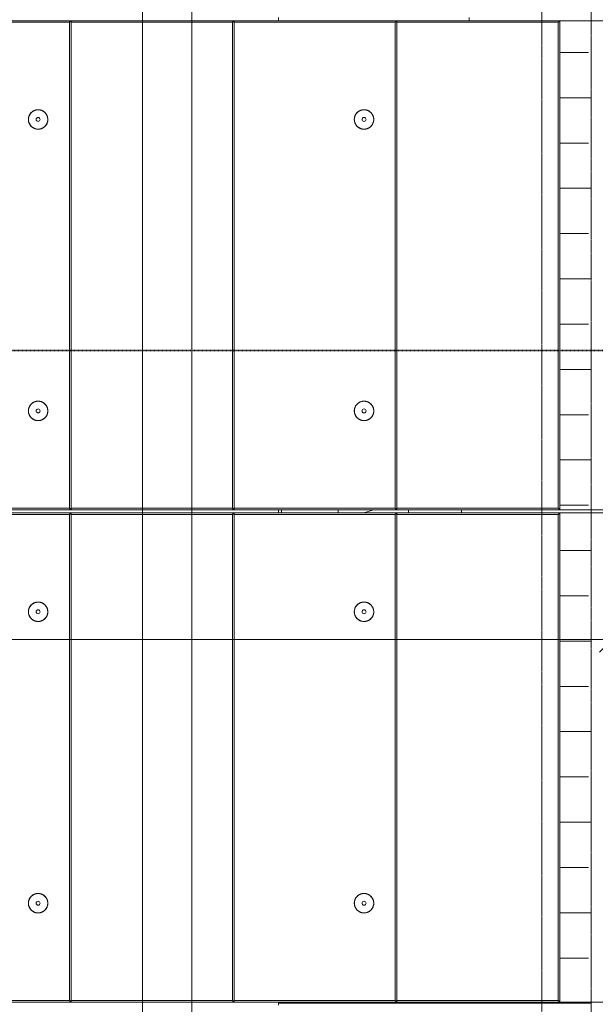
# Model space of a CAD drawing. Header units: millimetres. Extents: x -80560 to 110805, y -11020 to 52719.
# Tile 124 of 152: x 95123 to 98620, y 13331 to 19311. Entities that reach past the tile are written whole.
import ezdxf

# ---------------------------------------------------------------- set-up
doc = ezdxf.new("R2010")
doc.units = ezdxf.units.MM
for name, pattern in [('DASHDOT2', [8, 4, -2, 0, -2]), ('DASHED2-1', [3, 2, -1]), ('HIDDEN2', [4.5, 3, -1.5])]:
    doc.linetypes.add(name, pattern=pattern)
for name, color, linetype, lineweight in [('A-ANNO-DIMS', 211, 'Continuous', 9), ('A-ANNO-DIMS-100', 211, 'Continuous', 9), ('A-FLOR-OVHD', 1, 'DASHED2-1', 18), ('A-GENM', 13, 'Continuous', 18), ('A-GENM-HDLN', 13, 'DASHED2-1', 18), ('G-ANNO-SYMB', 111, 'Continuous', 9), ('S-STRS-MBND', 31, 'HIDDEN2', 18)]:
    doc.layers.add(name, color=color, linetype=linetype, lineweight=lineweight)
doc.styles.add('Arial_6', font='arial.ttf', dxfattribs={"width": 0.7, "height": 180})
doc.dimstyles.new('n3o_1_8', dxfattribs={"dimscale": 304.8, "dimtxt": 183.646692, "dimasz": 0.492126, "dimexe": 0.246063, "dimexo": 0.0625, "dimgap": 0.032808, "dimtad": 1, "dimdec": 0, "dimdsep": 46, "dimtxsty": 'Arial_6', "dimblk1": 'OBLIQUE', "dimblk2": 'OBLIQUE', "dimsah": 1, "dimcen": 0.09, "dimdle": 0.246063, "dimazin": 0, "dimtfac": 1, "dimtdec": 4, "dimtix": 1, "dimtmove": 0, "dimatfit": 3, "dimfxl": 0.246063, "dimfxlon": 1, "dimtvp": 1, "dimtolj": 1, "dimtzin": 0, "dimarcsym": 2})
doc.dimstyles.new('n3o_1_8_1', dxfattribs={"dimscale": 304.8, "dimtxt": 183.646692, "dimasz": 0.492126, "dimexe": 0.246063, "dimexo": 0.0625, "dimgap": 0.032808, "dimtad": 1, "dimdec": 0, "dimdsep": 46, "dimtxsty": 'Arial_6', "dimblk1": 'OBLIQUE', "dimblk2": 'OBLIQUE', "dimsah": 1, "dimcen": 0.09, "dimdle": 0.246063, "dimazin": 0, "dimtfac": 1, "dimtdec": 4, "dimtix": 1, "dimtmove": 2, "dimatfit": 3, "dimfxl": 0.246063, "dimfxlon": 1, "dimtvp": 1, "dimtolj": 1, "dimtzin": 0, "dimarcsym": 2})

# ---------------------------------------------------------------- blocks, each defined once
blk = doc.blocks.new('95251-Leonardo College Leiden_rvt-1-DO_00 begane grond')
at = {"layer": 'A-GENM', "color": 130, "lineweight": 9}
for p, q in [((69300, 19305), (70530, 19305)), ((70530, 19295), (69310, 19295)), ((70530, 19305), (71520, 19305)), ((70535, 19300), (70530, 19305)), ((70535, 19300), (70530, 19295)), ((70530, 16345), (70530, 19295)), ((70540, 19295), (70535, 19300)), ((70540, 19295), (70540, 16345)), ((71520, 19295), (70540, 19295)), ((71520, 19305), (72510, 19305)), ((71525, 19300), (71520, 19305)), ((71525, 19300), (71520, 19295)), ((71520, 16345), (71520, 19295)), ((71530, 19295), (71525, 19300)), ((71530, 19295), (71530, 16345)), ((72510, 19295), (71530, 19295)), ((72510, 19305), (73500, 19305)), ((72515, 19300), (72510, 19305)), ((72515, 19300), (72510, 19295)), ((72510, 16345), (72510, 19295)), ((72520, 19295), (72515, 19300)), ((72520, 19295), (72520, 16345)), ((73500, 19295), (72520, 19295)), ((73505, 19300), (73500, 19305)), ((73505, 19300), (73500, 19295)), ((73500, 16345), (73500, 19295)), ((73510, 19295), (73505, 19300)), ((73510, 19295), (73510, 16345)), ((70530, 16335), (69300, 16335)), ((69310, 16345), (70530, 16345)), ((70530, 16345), (70535, 16340)), ((70530, 16335), (70535, 16340)), ((71520, 16335), (70530, 16335)), ((70535, 16340), (70540, 16345)), ((70540, 16345), (71520, 16345)), ((71520, 16345), (71525, 16340)), ((71520, 16335), (71525, 16340)), ((72510, 16335), (71520, 16335)), ((71525, 16340), (71530, 16345)), ((71530, 16345), (72510, 16345)), ((72510, 16345), (72515, 16340)), ((72510, 16335), (72515, 16340)), ((73500, 16335), (72510, 16335)), ((72515, 16340), (72520, 16345)), ((72520, 16345), (73500, 16345)), ((73500, 16345), (73505, 16340)), ((73500, 16335), (73505, 16340)), ((73505, 16340), (73510, 16345)), ((69300, 16315), (70530, 16315)), ((70530, 16305), (69310, 16305)), ((70530, 16315), (71520, 16315)), ((70535, 16310), (70530, 16315)), ((70535, 16310), (70530, 16305)), ((70530, 13355), (70530, 16305)), ((70540, 16305), (70535, 16310)), ((70540, 16305), (70540, 13355)), ((71520, 16305), (70540, 16305)), ((71520, 16315), (72510, 16315)), ((71525, 16310), (71520, 16315)), ((71525, 16310), (71520, 16305)), ((71520, 13355), (71520, 16305)), ((71530, 16305), (71525, 16310)), ((71530, 16305), (71530, 13355)), ((72510, 16305), (71530, 16305)), ((72510, 16315), (73500, 16315)), ((72515, 16310), (72510, 16315)), ((72515, 16310), (72510, 16305)), ((72510, 13355), (72510, 16305)), ((72520, 16305), (72515, 16310)), ((72520, 16305), (72520, 13355)), ((73500, 16305), (72520, 16305)), ((73505, 16310), (73500, 16315)), ((73505, 16310), (73500, 16305)), ((73500, 13355), (73500, 16305)), ((73510, 16305), (73505, 16310)), ((73510, 16305), (73510, 13355)), ((70530, 13345), (69300, 13345)), ((69310, 13355), (70530, 13355)), ((70530, 13355), (70535, 13350)), ((70530, 13345), (70535, 13350)), ((71520, 13345), (70530, 13345)), ((70535, 13350), (70540, 13355)), ((70540, 13355), (71520, 13355)), ((71520, 13355), (71525, 13350)), ((71520, 13345), (71525, 13350)), ((72510, 13345), (71520, 13345)), ((71525, 13350), (71530, 13355)), ((71530, 13355), (72510, 13355)), ((72510, 13355), (72515, 13350)), ((72510, 13345), (72515, 13350)), ((73500, 13345), (72510, 13345)), ((72515, 13350), (72520, 13355)), ((72520, 13355), (73500, 13355)), ((73500, 13355), (73505, 13350)), ((73500, 13345), (73505, 13350)), ((73505, 13350), (73510, 13355))]:
    blk.add_line(p, q, dxfattribs=at)
at = {"layer": 'A-GENM', "color": 130, "lineweight": 9, "flags": 128}
for points in [[(70340, 18764), (70337.6, 18764), (70335.3, 18763.8), (70332.9, 18763.6), (70330.6, 18763.2), (70328.3, 18762.8), (70326, 18762.3), (70323.7, 18761.7), (70321.4, 18761), (70319.2, 18760.2), (70317, 18759.3), (70314.9, 18758.4), (70312.8, 18757.3), (70310.7, 18756.2), (70308.7, 18755), (70306.7, 18753.7), (70304.8, 18752.3), (70302.9, 18750.9), (70301.1, 18749.4), (70299.4, 18747.8), (70297.7, 18746.1), (70296.1, 18744.4), (70294.5, 18742.6), (70293.1, 18740.7), (70291.7, 18738.8), (70290.4, 18736.9), (70289.1, 18734.9), (70288, 18732.8), (70286.9, 18730.7), (70285.9, 18728.6), (70285, 18726.4), (70284.2, 18724.2), (70283.5, 18721.9), (70282.8, 18719.6), (70282.3, 18717.3), (70281.9, 18715), (70281.5, 18712.7), (70281.2, 18710.3), (70281.1, 18708), (70281, 18705.6), (70281, 18703.3), (70281.1, 18700.9), (70281.4, 18698.6), (70281.7, 18696.2), (70282.1, 18693.9), (70282.5, 18691.6), (70283.1, 18689.3), (70283.8, 18687), (70284.6, 18684.8), (70285.4, 18682.6), (70286.4, 18680.4), (70287.4, 18678.3), (70288.5, 18676.2), (70289.7, 18674.2), (70290.9, 18672.2), (70292.3, 18670.3), (70293.7, 18668.4), (70295.2, 18666.6), (70296.8, 18664.8), (70298.4, 18663.1), (70300.1, 18661.5), (70301.9, 18659.9), (70303.8, 18658.4), (70305.6, 18657), (70307.6, 18655.7), (70309.6, 18654.4), (70311.6, 18653.3), (70313.7, 18652.2), (70315.9, 18651.2), (70318, 18650.2), (70320.2, 18649.4), (70322.5, 18648.7), (70324.7, 18648), (70327, 18647.4), (70329.3, 18647), (70331.7, 18646.6), (70334, 18646.3), (70336.4, 18646.1), (70338.7, 18646), (70340, 18646)], [(70340, 18646), (70342.4, 18646), (70344.7, 18646.2), (70347.1, 18646.4), (70349.4, 18646.8), (70351.7, 18647.2), (70354, 18647.7), (70356.3, 18648.3), (70358.6, 18649), (70360.8, 18649.8), (70363, 18650.7), (70365.1, 18651.6), (70367.2, 18652.7), (70369.3, 18653.8), (70371.3, 18655), (70373.3, 18656.3), (70375.2, 18657.7), (70377.1, 18659.1), (70378.9, 18660.6), (70380.6, 18662.2), (70382.3, 18663.9), (70383.9, 18665.6), (70385.5, 18667.4), (70386.9, 18669.3), (70388.3, 18671.2), (70389.6, 18673.1), (70390.9, 18675.1), (70392, 18677.2), (70393.1, 18679.3), (70394.1, 18681.4), (70395, 18683.6), (70395.8, 18685.8), (70396.5, 18688.1), (70397.2, 18690.4), (70397.7, 18692.7), (70398.1, 18695), (70398.5, 18697.3), (70398.8, 18699.7), (70398.9, 18702), (70399, 18704.4), (70399, 18706.7), (70398.9, 18709.1), (70398.6, 18711.4), (70398.3, 18713.8), (70397.9, 18716.1), (70397.5, 18718.4), (70396.9, 18720.7), (70396.2, 18723), (70395.4, 18725.2), (70394.6, 18727.4), (70393.6, 18729.6), (70392.6, 18731.7), (70391.5, 18733.8), (70390.3, 18735.8), (70389.1, 18737.8), (70387.7, 18739.7), (70386.3, 18741.6), (70384.8, 18743.4), (70383.2, 18745.2), (70381.6, 18746.9), (70379.9, 18748.5), (70378.1, 18750.1), (70376.2, 18751.6), (70374.4, 18753), (70372.4, 18754.3), (70370.4, 18755.6), (70368.4, 18756.7), (70366.3, 18757.8), (70364.1, 18758.8), (70362, 18759.8), (70359.8, 18760.6), (70357.5, 18761.3), (70355.3, 18762), (70353, 18762.6), (70350.7, 18763), (70348.3, 18763.4), (70346, 18763.7), (70343.6, 18763.9), (70341.3, 18764), (70340, 18764)], [(72320, 18764), (72317.6, 18764), (72315.3, 18763.8), (72312.9, 18763.6), (72310.6, 18763.2), (72308.3, 18762.8), (72306, 18762.3), (72303.7, 18761.7), (72301.4, 18761), (72299.2, 18760.2), (72297, 18759.3), (72294.9, 18758.4), (72292.8, 18757.3), (72290.7, 18756.2), (72288.7, 18755), (72286.7, 18753.7), (72284.8, 18752.3), (72282.9, 18750.9), (72281.1, 18749.4), (72279.4, 18747.8), (72277.7, 18746.1), (72276.1, 18744.4), (72274.5, 18742.6), (72273.1, 18740.7), (72271.7, 18738.8), (72270.4, 18736.9), (72269.1, 18734.9), (72268, 18732.8), (72266.9, 18730.7), (72265.9, 18728.6), (72265, 18726.4), (72264.2, 18724.2), (72263.5, 18721.9), (72262.8, 18719.6), (72262.3, 18717.3), (72261.9, 18715), (72261.5, 18712.7), (72261.2, 18710.3), (72261.1, 18708), (72261, 18705.6), (72261, 18703.3), (72261.1, 18700.9), (72261.4, 18698.6), (72261.7, 18696.2), (72262.1, 18693.9), (72262.5, 18691.6), (72263.1, 18689.3), (72263.8, 18687), (72264.6, 18684.8), (72265.4, 18682.6), (72266.4, 18680.4), (72267.4, 18678.3), (72268.5, 18676.2), (72269.7, 18674.2), (72270.9, 18672.2), (72272.3, 18670.3), (72273.7, 18668.4), (72275.2, 18666.6), (72276.8, 18664.8), (72278.4, 18663.1), (72280.1, 18661.5), (72281.9, 18659.9), (72283.8, 18658.4), (72285.6, 18657), (72287.6, 18655.7), (72289.6, 18654.4), (72291.6, 18653.3), (72293.7, 18652.2), (72295.9, 18651.2), (72298, 18650.2), (72300.2, 18649.4), (72302.5, 18648.7), (72304.7, 18648), (72307, 18647.4), (72309.3, 18647), (72311.7, 18646.6), (72314, 18646.3), (72316.4, 18646.1), (72318.7, 18646), (72320, 18646)], [(72320, 18646), (72322.4, 18646), (72324.7, 18646.2), (72327.1, 18646.4), (72329.4, 18646.8), (72331.7, 18647.2), (72334, 18647.7), (72336.3, 18648.3), (72338.6, 18649), (72340.8, 18649.8), (72343, 18650.7), (72345.1, 18651.6), (72347.2, 18652.7), (72349.3, 18653.8), (72351.3, 18655), (72353.3, 18656.3), (72355.2, 18657.7), (72357.1, 18659.1), (72358.9, 18660.6), (72360.6, 18662.2), (72362.3, 18663.9), (72363.9, 18665.6), (72365.5, 18667.4), (72366.9, 18669.3), (72368.3, 18671.2), (72369.6, 18673.1), (72370.9, 18675.1), (72372, 18677.2), (72373.1, 18679.3), (72374.1, 18681.4), (72375, 18683.6), (72375.8, 18685.8), (72376.5, 18688.1), (72377.2, 18690.4), (72377.7, 18692.7), (72378.1, 18695), (72378.5, 18697.3), (72378.8, 18699.7), (72378.9, 18702), (72379, 18704.4), (72379, 18706.7), (72378.9, 18709.1), (72378.6, 18711.4), (72378.3, 18713.8), (72377.9, 18716.1), (72377.5, 18718.4), (72376.9, 18720.7), (72376.2, 18723), (72375.4, 18725.2), (72374.6, 18727.4), (72373.6, 18729.6), (72372.6, 18731.7), (72371.5, 18733.8), (72370.3, 18735.8), (72369.1, 18737.8), (72367.7, 18739.7), (72366.3, 18741.6), (72364.8, 18743.4), (72363.2, 18745.2), (72361.6, 18746.9), (72359.9, 18748.5), (72358.1, 18750.1), (72356.2, 18751.6), (72354.4, 18753), (72352.4, 18754.3), (72350.4, 18755.6), (72348.4, 18756.7), (72346.3, 18757.8), (72344.1, 18758.8), (72342, 18759.8), (72339.8, 18760.6), (72337.5, 18761.3), (72335.3, 18762), (72333, 18762.6), (72330.7, 18763), (72328.3, 18763.4), (72326, 18763.7), (72323.6, 18763.9), (72321.3, 18764), (72320, 18764)], [(70340, 16994), (70337.6, 16994), (70335.3, 16993.8), (70332.9, 16993.6), (70330.6, 16993.2), (70328.3, 16992.8), (70326, 16992.3), (70323.7, 16991.7), (70321.4, 16991), (70319.2, 16990.2), (70317, 16989.3), (70314.9, 16988.4), (70312.8, 16987.3), (70310.7, 16986.2), (70308.7, 16985), (70306.7, 16983.7), (70304.8, 16982.3), (70302.9, 16980.9), (70301.1, 16979.4), (70299.4, 16977.8), (70297.7, 16976.1), (70296.1, 16974.4), (70294.5, 16972.6), (70293.1, 16970.7), (70291.7, 16968.8), (70290.4, 16966.9), (70289.1, 16964.9), (70288, 16962.8), (70286.9, 16960.7), (70285.9, 16958.6), (70285, 16956.4), (70284.2, 16954.2), (70283.5, 16951.9), (70282.8, 16949.6), (70282.3, 16947.3), (70281.9, 16945), (70281.5, 16942.7), (70281.2, 16940.3), (70281.1, 16938), (70281, 16935.6), (70281, 16933.3), (70281.1, 16930.9), (70281.4, 16928.6), (70281.7, 16926.2), (70282.1, 16923.9), (70282.5, 16921.6), (70283.1, 16919.3), (70283.8, 16917), (70284.6, 16914.8), (70285.4, 16912.6), (70286.4, 16910.4), (70287.4, 16908.3), (70288.5, 16906.2), (70289.7, 16904.2), (70290.9, 16902.2), (70292.3, 16900.3), (70293.7, 16898.4), (70295.2, 16896.6), (70296.8, 16894.8), (70298.4, 16893.1), (70300.1, 16891.5), (70301.9, 16889.9), (70303.8, 16888.4), (70305.6, 16887), (70307.6, 16885.7), (70309.6, 16884.4), (70311.6, 16883.3), (70313.7, 16882.2), (70315.9, 16881.2), (70318, 16880.2), (70320.2, 16879.4), (70322.5, 16878.7), (70324.7, 16878), (70327, 16877.4), (70329.3, 16877), (70331.7, 16876.6), (70334, 16876.3), (70336.4, 16876.1), (70338.7, 16876), (70340, 16876)], [(70340, 16876), (70342.4, 16876), (70344.7, 16876.2), (70347.1, 16876.4), (70349.4, 16876.8), (70351.7, 16877.2), (70354, 16877.7), (70356.3, 16878.3), (70358.6, 16879), (70360.8, 16879.8), (70363, 16880.7), (70365.1, 16881.6), (70367.2, 16882.7), (70369.3, 16883.8), (70371.3, 16885), (70373.3, 16886.3), (70375.2, 16887.7), (70377.1, 16889.1), (70378.9, 16890.6), (70380.6, 16892.2), (70382.3, 16893.9), (70383.9, 16895.6), (70385.5, 16897.4), (70386.9, 16899.3), (70388.3, 16901.2), (70389.6, 16903.1), (70390.9, 16905.1), (70392, 16907.2), (70393.1, 16909.3), (70394.1, 16911.4), (70395, 16913.6), (70395.8, 16915.8), (70396.5, 16918.1), (70397.2, 16920.4), (70397.7, 16922.7), (70398.1, 16925), (70398.5, 16927.3), (70398.8, 16929.7), (70398.9, 16932), (70399, 16934.4), (70399, 16936.7), (70398.9, 16939.1), (70398.6, 16941.4), (70398.3, 16943.8), (70397.9, 16946.1), (70397.5, 16948.4), (70396.9, 16950.7), (70396.2, 16953), (70395.4, 16955.2), (70394.6, 16957.4), (70393.6, 16959.6), (70392.6, 16961.7), (70391.5, 16963.8), (70390.3, 16965.8), (70389.1, 16967.8), (70387.7, 16969.7), (70386.3, 16971.6), (70384.8, 16973.4), (70383.2, 16975.2), (70381.6, 16976.9), (70379.9, 16978.5), (70378.1, 16980.1), (70376.2, 16981.6), (70374.4, 16983), (70372.4, 16984.3), (70370.4, 16985.6), (70368.4, 16986.7), (70366.3, 16987.8), (70364.1, 16988.8), (70362, 16989.8), (70359.8, 16990.6), (70357.5, 16991.3), (70355.3, 16992), (70353, 16992.6), (70350.7, 16993), (70348.3, 16993.4), (70346, 16993.7), (70343.6, 16993.9), (70341.3, 16994), (70340, 16994)], [(72320, 16994), (72317.6, 16994), (72315.3, 16993.8), (72312.9, 16993.6), (72310.6, 16993.2), (72308.3, 16992.8), (72306, 16992.3), (72303.7, 16991.7), (72301.4, 16991), (72299.2, 16990.2), (72297, 16989.3), (72294.9, 16988.4), (72292.8, 16987.3), (72290.7, 16986.2), (72288.7, 16985), (72286.7, 16983.7), (72284.8, 16982.3), (72282.9, 16980.9), (72281.1, 16979.4), (72279.4, 16977.8), (72277.7, 16976.1), (72276.1, 16974.4), (72274.5, 16972.6), (72273.1, 16970.7), (72271.7, 16968.8), (72270.4, 16966.9), (72269.1, 16964.9), (72268, 16962.8), (72266.9, 16960.7), (72265.9, 16958.6), (72265, 16956.4), (72264.2, 16954.2), (72263.5, 16951.9), (72262.8, 16949.6), (72262.3, 16947.3), (72261.9, 16945), (72261.5, 16942.7), (72261.2, 16940.3), (72261.1, 16938), (72261, 16935.6), (72261, 16933.3), (72261.1, 16930.9), (72261.4, 16928.6), (72261.7, 16926.2), (72262.1, 16923.9), (72262.5, 16921.6), (72263.1, 16919.3), (72263.8, 16917), (72264.6, 16914.8), (72265.4, 16912.6), (72266.4, 16910.4), (72267.4, 16908.3), (72268.5, 16906.2), (72269.7, 16904.2), (72270.9, 16902.2), (72272.3, 16900.3), (72273.7, 16898.4), (72275.2, 16896.6), (72276.8, 16894.8), (72278.4, 16893.1), (72280.1, 16891.5), (72281.9, 16889.9), (72283.8, 16888.4), (72285.6, 16887), (72287.6, 16885.7), (72289.6, 16884.4), (72291.6, 16883.3), (72293.7, 16882.2), (72295.9, 16881.2), (72298, 16880.2), (72300.2, 16879.4), (72302.5, 16878.7), (72304.7, 16878), (72307, 16877.4), (72309.3, 16877), (72311.7, 16876.6), (72314, 16876.3), (72316.4, 16876.1), (72318.7, 16876), (72320, 16876)], [(72320, 16876), (72322.4, 16876), (72324.7, 16876.2), (72327.1, 16876.4), (72329.4, 16876.8), (72331.7, 16877.2), (72334, 16877.7), (72336.3, 16878.3), (72338.6, 16879), (72340.8, 16879.8), (72343, 16880.7), (72345.1, 16881.6), (72347.2, 16882.7), (72349.3, 16883.8), (72351.3, 16885), (72353.3, 16886.3), (72355.2, 16887.7), (72357.1, 16889.1), (72358.9, 16890.6), (72360.6, 16892.2), (72362.3, 16893.9), (72363.9, 16895.6), (72365.5, 16897.4), (72366.9, 16899.3), (72368.3, 16901.2), (72369.6, 16903.1), (72370.9, 16905.1), (72372, 16907.2), (72373.1, 16909.3), (72374.1, 16911.4), (72375, 16913.6), (72375.8, 16915.8), (72376.5, 16918.1), (72377.2, 16920.4), (72377.7, 16922.7), (72378.1, 16925), (72378.5, 16927.3), (72378.8, 16929.7), (72378.9, 16932), (72379, 16934.4), (72379, 16936.7), (72378.9, 16939.1), (72378.6, 16941.4), (72378.3, 16943.8), (72377.9, 16946.1), (72377.5, 16948.4), (72376.9, 16950.7), (72376.2, 16953), (72375.4, 16955.2), (72374.6, 16957.4), (72373.6, 16959.6), (72372.6, 16961.7), (72371.5, 16963.8), (72370.3, 16965.8), (72369.1, 16967.8), (72367.7, 16969.7), (72366.3, 16971.6), (72364.8, 16973.4), (72363.2, 16975.2), (72361.6, 16976.9), (72359.9, 16978.5), (72358.1, 16980.1), (72356.2, 16981.6), (72354.4, 16983), (72352.4, 16984.3), (72350.4, 16985.6), (72348.4, 16986.7), (72346.3, 16987.8), (72344.1, 16988.8), (72342, 16989.8), (72339.8, 16990.6), (72337.5, 16991.3), (72335.3, 16992), (72333, 16992.6), (72330.7, 16993), (72328.3, 16993.4), (72326, 16993.7), (72323.6, 16993.9), (72321.3, 16994), (72320, 16994)], [(70340, 15774), (70337.6, 15774), (70335.3, 15773.8), (70332.9, 15773.6), (70330.6, 15773.2), (70328.3, 15772.8), (70326, 15772.3), (70323.7, 15771.7), (70321.4, 15771), (70319.2, 15770.2), (70317, 15769.3), (70314.9, 15768.4), (70312.8, 15767.3), (70310.7, 15766.2), (70308.7, 15765), (70306.7, 15763.7), (70304.8, 15762.3), (70302.9, 15760.9), (70301.1, 15759.4), (70299.4, 15757.8), (70297.7, 15756.1), (70296.1, 15754.4), (70294.5, 15752.6), (70293.1, 15750.7), (70291.7, 15748.8), (70290.4, 15746.9), (70289.1, 15744.9), (70288, 15742.8), (70286.9, 15740.7), (70285.9, 15738.6), (70285, 15736.4), (70284.2, 15734.2), (70283.5, 15731.9), (70282.8, 15729.6), (70282.3, 15727.3), (70281.9, 15725), (70281.5, 15722.7), (70281.2, 15720.3), (70281.1, 15718), (70281, 15715.6), (70281, 15713.3), (70281.1, 15710.9), (70281.4, 15708.6), (70281.7, 15706.2), (70282.1, 15703.9), (70282.5, 15701.6), (70283.1, 15699.3), (70283.8, 15697), (70284.6, 15694.8), (70285.4, 15692.6), (70286.4, 15690.4), (70287.4, 15688.3), (70288.5, 15686.2), (70289.7, 15684.2), (70290.9, 15682.2), (70292.3, 15680.3), (70293.7, 15678.4), (70295.2, 15676.6), (70296.8, 15674.8), (70298.4, 15673.1), (70300.1, 15671.5), (70301.9, 15669.9), (70303.8, 15668.4), (70305.6, 15667), (70307.6, 15665.7), (70309.6, 15664.4), (70311.6, 15663.3), (70313.7, 15662.2), (70315.9, 15661.2), (70318, 15660.2), (70320.2, 15659.4), (70322.5, 15658.7), (70324.7, 15658), (70327, 15657.4), (70329.3, 15657), (70331.7, 15656.6), (70334, 15656.3), (70336.4, 15656.1), (70338.7, 15656), (70340, 15656)], [(70340, 15656), (70342.4, 15656), (70344.7, 15656.2), (70347.1, 15656.4), (70349.4, 15656.8), (70351.7, 15657.2), (70354, 15657.7), (70356.3, 15658.3), (70358.6, 15659), (70360.8, 15659.8), (70363, 15660.7), (70365.1, 15661.6), (70367.2, 15662.7), (70369.3, 15663.8), (70371.3, 15665), (70373.3, 15666.3), (70375.2, 15667.7), (70377.1, 15669.1), (70378.9, 15670.6), (70380.6, 15672.2), (70382.3, 15673.9), (70383.9, 15675.6), (70385.5, 15677.4), (70386.9, 15679.3), (70388.3, 15681.2), (70389.6, 15683.1), (70390.9, 15685.1), (70392, 15687.2), (70393.1, 15689.3), (70394.1, 15691.4), (70395, 15693.6), (70395.8, 15695.8), (70396.5, 15698.1), (70397.2, 15700.4), (70397.7, 15702.7), (70398.1, 15705), (70398.5, 15707.3), (70398.8, 15709.7), (70398.9, 15712), (70399, 15714.4), (70399, 15716.7), (70398.9, 15719.1), (70398.6, 15721.4), (70398.3, 15723.8), (70397.9, 15726.1), (70397.5, 15728.4), (70396.9, 15730.7), (70396.2, 15733), (70395.4, 15735.2), (70394.6, 15737.4), (70393.6, 15739.6), (70392.6, 15741.7), (70391.5, 15743.8), (70390.3, 15745.8), (70389.1, 15747.8), (70387.7, 15749.7), (70386.3, 15751.6), (70384.8, 15753.4), (70383.2, 15755.2), (70381.6, 15756.9), (70379.9, 15758.5), (70378.1, 15760.1), (70376.2, 15761.6), (70374.4, 15763), (70372.4, 15764.3), (70370.4, 15765.6), (70368.4, 15766.7), (70366.3, 15767.8), (70364.1, 15768.8), (70362, 15769.8), (70359.8, 15770.6), (70357.5, 15771.3), (70355.3, 15772), (70353, 15772.6), (70350.7, 15773), (70348.3, 15773.4), (70346, 15773.7), (70343.6, 15773.9), (70341.3, 15774), (70340, 15774)], [(72320, 15774), (72317.6, 15774), (72315.3, 15773.8), (72312.9, 15773.6), (72310.6, 15773.2), (72308.3, 15772.8), (72306, 15772.3), (72303.7, 15771.7), (72301.4, 15771), (72299.2, 15770.2), (72297, 15769.3), (72294.9, 15768.4), (72292.8, 15767.3), (72290.7, 15766.2), (72288.7, 15765), (72286.7, 15763.7), (72284.8, 15762.3), (72282.9, 15760.9), (72281.1, 15759.4), (72279.4, 15757.8), (72277.7, 15756.1), (72276.1, 15754.4), (72274.5, 15752.6), (72273.1, 15750.7), (72271.7, 15748.8), (72270.4, 15746.9), (72269.1, 15744.9), (72268, 15742.8), (72266.9, 15740.7), (72265.9, 15738.6), (72265, 15736.4), (72264.2, 15734.2), (72263.5, 15731.9), (72262.8, 15729.6), (72262.3, 15727.3), (72261.9, 15725), (72261.5, 15722.7), (72261.2, 15720.3), (72261.1, 15718), (72261, 15715.6), (72261, 15713.3), (72261.1, 15710.9), (72261.4, 15708.6), (72261.7, 15706.2), (72262.1, 15703.9), (72262.5, 15701.6), (72263.1, 15699.3), (72263.8, 15697), (72264.6, 15694.8), (72265.4, 15692.6), (72266.4, 15690.4), (72267.4, 15688.3), (72268.5, 15686.2), (72269.7, 15684.2), (72270.9, 15682.2), (72272.3, 15680.3), (72273.7, 15678.4), (72275.2, 15676.6), (72276.8, 15674.8), (72278.4, 15673.1), (72280.1, 15671.5), (72281.9, 15669.9), (72283.8, 15668.4), (72285.6, 15667), (72287.6, 15665.7), (72289.6, 15664.4), (72291.6, 15663.3), (72293.7, 15662.2), (72295.9, 15661.2), (72298, 15660.2), (72300.2, 15659.4), (72302.5, 15658.7), (72304.7, 15658), (72307, 15657.4), (72309.3, 15657), (72311.7, 15656.6), (72314, 15656.3), (72316.4, 15656.1), (72318.7, 15656), (72320, 15656)], [(72320, 15656), (72322.4, 15656), (72324.7, 15656.2), (72327.1, 15656.4), (72329.4, 15656.8), (72331.7, 15657.2), (72334, 15657.7), (72336.3, 15658.3), (72338.6, 15659), (72340.8, 15659.8), (72343, 15660.7), (72345.1, 15661.6), (72347.2, 15662.7), (72349.3, 15663.8), (72351.3, 15665), (72353.3, 15666.3), (72355.2, 15667.7), (72357.1, 15669.1), (72358.9, 15670.6), (72360.6, 15672.2), (72362.3, 15673.9), (72363.9, 15675.6), (72365.5, 15677.4), (72366.9, 15679.3), (72368.3, 15681.2), (72369.6, 15683.1), (72370.9, 15685.1), (72372, 15687.2), (72373.1, 15689.3), (72374.1, 15691.4), (72375, 15693.6), (72375.8, 15695.8), (72376.5, 15698.1), (72377.2, 15700.4), (72377.7, 15702.7), (72378.1, 15705), (72378.5, 15707.3), (72378.8, 15709.7), (72378.9, 15712), (72379, 15714.4), (72379, 15716.7), (72378.9, 15719.1), (72378.6, 15721.4), (72378.3, 15723.8), (72377.9, 15726.1), (72377.5, 15728.4), (72376.9, 15730.7), (72376.2, 15733), (72375.4, 15735.2), (72374.6, 15737.4), (72373.6, 15739.6), (72372.6, 15741.7), (72371.5, 15743.8), (72370.3, 15745.8), (72369.1, 15747.8), (72367.7, 15749.7), (72366.3, 15751.6), (72364.8, 15753.4), (72363.2, 15755.2), (72361.6, 15756.9), (72359.9, 15758.5), (72358.1, 15760.1), (72356.2, 15761.6), (72354.4, 15763), (72352.4, 15764.3), (72350.4, 15765.6), (72348.4, 15766.7), (72346.3, 15767.8), (72344.1, 15768.8), (72342, 15769.8), (72339.8, 15770.6), (72337.5, 15771.3), (72335.3, 15772), (72333, 15772.6), (72330.7, 15773), (72328.3, 15773.4), (72326, 15773.7), (72323.6, 15773.9), (72321.3, 15774), (72320, 15774)], [(70340, 14004), (70337.6, 14004), (70335.3, 14003.8), (70332.9, 14003.6), (70330.6, 14003.2), (70328.3, 14002.8), (70326, 14002.3), (70323.7, 14001.7), (70321.4, 14001), (70319.2, 14000.2), (70317, 13999.3), (70314.9, 13998.4), (70312.8, 13997.3), (70310.7, 13996.2), (70308.7, 13995), (70306.7, 13993.7), (70304.8, 13992.3), (70302.9, 13990.9), (70301.1, 13989.4), (70299.4, 13987.8), (70297.7, 13986.1), (70296.1, 13984.4), (70294.5, 13982.6), (70293.1, 13980.7), (70291.7, 13978.8), (70290.4, 13976.9), (70289.1, 13974.9), (70288, 13972.8), (70286.9, 13970.7), (70285.9, 13968.6), (70285, 13966.4), (70284.2, 13964.2), (70283.5, 13961.9), (70282.8, 13959.6), (70282.3, 13957.3), (70281.9, 13955), (70281.5, 13952.7), (70281.2, 13950.3), (70281.1, 13948), (70281, 13945.6), (70281, 13943.3), (70281.1, 13940.9), (70281.4, 13938.6), (70281.7, 13936.2), (70282.1, 13933.9), (70282.5, 13931.6), (70283.1, 13929.3), (70283.8, 13927), (70284.6, 13924.8), (70285.4, 13922.6), (70286.4, 13920.4), (70287.4, 13918.3), (70288.5, 13916.2), (70289.7, 13914.2), (70290.9, 13912.2), (70292.3, 13910.3), (70293.7, 13908.4), (70295.2, 13906.6), (70296.8, 13904.8), (70298.4, 13903.1), (70300.1, 13901.5), (70301.9, 13899.9), (70303.8, 13898.4), (70305.6, 13897), (70307.6, 13895.7), (70309.6, 13894.4), (70311.6, 13893.3), (70313.7, 13892.2), (70315.9, 13891.2), (70318, 13890.2), (70320.2, 13889.4), (70322.5, 13888.7), (70324.7, 13888), (70327, 13887.4), (70329.3, 13887), (70331.7, 13886.6), (70334, 13886.3), (70336.4, 13886.1), (70338.7, 13886), (70340, 13886)], [(70340, 13886), (70342.4, 13886), (70344.7, 13886.2), (70347.1, 13886.4), (70349.4, 13886.8), (70351.7, 13887.2), (70354, 13887.7), (70356.3, 13888.3), (70358.6, 13889), (70360.8, 13889.8), (70363, 13890.7), (70365.1, 13891.6), (70367.2, 13892.7), (70369.3, 13893.8), (70371.3, 13895), (70373.3, 13896.3), (70375.2, 13897.7), (70377.1, 13899.1), (70378.9, 13900.6), (70380.6, 13902.2), (70382.3, 13903.9), (70383.9, 13905.6), (70385.5, 13907.4), (70386.9, 13909.3), (70388.3, 13911.2), (70389.6, 13913.1), (70390.9, 13915.1), (70392, 13917.2), (70393.1, 13919.3), (70394.1, 13921.4), (70395, 13923.6), (70395.8, 13925.8), (70396.5, 13928.1), (70397.2, 13930.4), (70397.7, 13932.7), (70398.1, 13935), (70398.5, 13937.3), (70398.8, 13939.7), (70398.9, 13942), (70399, 13944.4), (70399, 13946.7), (70398.9, 13949.1), (70398.6, 13951.4), (70398.3, 13953.8), (70397.9, 13956.1), (70397.5, 13958.4), (70396.9, 13960.7), (70396.2, 13963), (70395.4, 13965.2), (70394.6, 13967.4), (70393.6, 13969.6), (70392.6, 13971.7), (70391.5, 13973.8), (70390.3, 13975.8), (70389.1, 13977.8), (70387.7, 13979.7), (70386.3, 13981.6), (70384.8, 13983.4), (70383.2, 13985.2), (70381.6, 13986.9), (70379.9, 13988.5), (70378.1, 13990.1), (70376.2, 13991.6), (70374.4, 13993), (70372.4, 13994.3), (70370.4, 13995.6), (70368.4, 13996.7), (70366.3, 13997.8), (70364.1, 13998.8), (70362, 13999.8), (70359.8, 14000.6), (70357.5, 14001.3), (70355.3, 14002), (70353, 14002.6), (70350.7, 14003), (70348.3, 14003.4), (70346, 14003.7), (70343.6, 14003.9), (70341.3, 14004), (70340, 14004)], [(72320, 14004), (72317.6, 14004), (72315.3, 14003.8), (72312.9, 14003.6), (72310.6, 14003.2), (72308.3, 14002.8), (72306, 14002.3), (72303.7, 14001.7), (72301.4, 14001), (72299.2, 14000.2), (72297, 13999.3), (72294.9, 13998.4), (72292.8, 13997.3), (72290.7, 13996.2), (72288.7, 13995), (72286.7, 13993.7), (72284.8, 13992.3), (72282.9, 13990.9), (72281.1, 13989.4), (72279.4, 13987.8), (72277.7, 13986.1), (72276.1, 13984.4), (72274.5, 13982.6), (72273.1, 13980.7), (72271.7, 13978.8), (72270.4, 13976.9), (72269.1, 13974.9), (72268, 13972.8), (72266.9, 13970.7), (72265.9, 13968.6), (72265, 13966.4), (72264.2, 13964.2), (72263.5, 13961.9), (72262.8, 13959.6), (72262.3, 13957.3), (72261.9, 13955), (72261.5, 13952.7), (72261.2, 13950.3), (72261.1, 13948), (72261, 13945.6), (72261, 13943.3), (72261.1, 13940.9), (72261.4, 13938.6), (72261.7, 13936.2), (72262.1, 13933.9), (72262.5, 13931.6), (72263.1, 13929.3), (72263.8, 13927), (72264.6, 13924.8), (72265.4, 13922.6), (72266.4, 13920.4), (72267.4, 13918.3), (72268.5, 13916.2), (72269.7, 13914.2), (72270.9, 13912.2), (72272.3, 13910.3), (72273.7, 13908.4), (72275.2, 13906.6), (72276.8, 13904.8), (72278.4, 13903.1), (72280.1, 13901.5), (72281.9, 13899.9), (72283.8, 13898.4), (72285.6, 13897), (72287.6, 13895.7), (72289.6, 13894.4), (72291.6, 13893.3), (72293.7, 13892.2), (72295.9, 13891.2), (72298, 13890.2), (72300.2, 13889.4), (72302.5, 13888.7), (72304.7, 13888), (72307, 13887.4), (72309.3, 13887), (72311.7, 13886.6), (72314, 13886.3), (72316.4, 13886.1), (72318.7, 13886), (72320, 13886)], [(72320, 13886), (72322.4, 13886), (72324.7, 13886.2), (72327.1, 13886.4), (72329.4, 13886.8), (72331.7, 13887.2), (72334, 13887.7), (72336.3, 13888.3), (72338.6, 13889), (72340.8, 13889.8), (72343, 13890.7), (72345.1, 13891.6), (72347.2, 13892.7), (72349.3, 13893.8), (72351.3, 13895), (72353.3, 13896.3), (72355.2, 13897.7), (72357.1, 13899.1), (72358.9, 13900.6), (72360.6, 13902.2), (72362.3, 13903.9), (72363.9, 13905.6), (72365.5, 13907.4), (72366.9, 13909.3), (72368.3, 13911.2), (72369.6, 13913.1), (72370.9, 13915.1), (72372, 13917.2), (72373.1, 13919.3), (72374.1, 13921.4), (72375, 13923.6), (72375.8, 13925.8), (72376.5, 13928.1), (72377.2, 13930.4), (72377.7, 13932.7), (72378.1, 13935), (72378.5, 13937.3), (72378.8, 13939.7), (72378.9, 13942), (72379, 13944.4), (72379, 13946.7), (72378.9, 13949.1), (72378.6, 13951.4), (72378.3, 13953.8), (72377.9, 13956.1), (72377.5, 13958.4), (72376.9, 13960.7), (72376.2, 13963), (72375.4, 13965.2), (72374.6, 13967.4), (72373.6, 13969.6), (72372.6, 13971.7), (72371.5, 13973.8), (72370.3, 13975.8), (72369.1, 13977.8), (72367.7, 13979.7), (72366.3, 13981.6), (72364.8, 13983.4), (72363.2, 13985.2), (72361.6, 13986.9), (72359.9, 13988.5), (72358.1, 13990.1), (72356.2, 13991.6), (72354.4, 13993), (72352.4, 13994.3), (72350.4, 13995.6), (72348.4, 13996.7), (72346.3, 13997.8), (72344.1, 13998.8), (72342, 13999.8), (72339.8, 14000.6), (72337.5, 14001.3), (72335.3, 14002), (72333, 14002.6), (72330.7, 14003), (72328.3, 14003.4), (72326, 14003.7), (72323.6, 14003.9), (72321.3, 14004), (72320, 14004)]]:
    blk.add_lwpolyline(points, dxfattribs=at)
at = {"layer": 'A-GENM', "color": 130, "lineweight": 9}
for centre, radius, start, end in [((70340, 18705), 59, 90, 270), ((70340, 18705), 59, 270, 90), ((72320, 18705), 59, 90, 270), ((72320, 18705), 59, 270, 90), ((70340, 18705), 12, 90, 270), ((70340, 18705), 12, 270, 90), ((72320, 18705), 12, 90, 270), ((72320, 18705), 12, 270, 90), ((70340, 16935), 59, 90, 270), ((70340, 16935), 59, 270, 90), ((72320, 16935), 59, 90, 270), ((72320, 16935), 59, 270, 90), ((70340, 16935), 12, 90, 270), ((70340, 16935), 12, 270, 90), ((72320, 16935), 12, 90, 270), ((72320, 16935), 12, 270, 90), ((70340, 15715), 59, 90, 270), ((70340, 15715), 59, 270, 90), ((72320, 15715), 59, 90, 270), ((72320, 15715), 59, 270, 90), ((70340, 15715), 12, 90, 270), ((70340, 15715), 12, 270, 90), ((72320, 15715), 12, 90, 270), ((72320, 15715), 12, 270, 90), ((70340, 13945), 59, 90, 270), ((70340, 13945), 59, 270, 90), ((72320, 13945), 59, 90, 270), ((72320, 13945), 59, 270, 90), ((70340, 13945), 12, 90, 270), ((70340, 13945), 12, 270, 90), ((72320, 13945), 12, 90, 270), ((72320, 13945), 12, 270, 90)]:
    blk.add_arc(centre, radius, start, end, dxfattribs=at)
blk = doc.blocks.new('00_EHA_GEN_normaal fiets_small - 00_EHA_GEN_normaal fiets_breed-V135-DO_00 begane grond')
at = {"layer": 'A-GENM'}
for p, q in [((-884.1, 0), (-710, 0)), ((-884.1, 0), (-710, 0)), ((-159.6, -213), (-159.6, -193))]:
    blk.add_line(p, q, dxfattribs=at)
at = {"layer": 'A-GENM-HDLN'}
for p, q in [((-900, -275), (-900, 275)), ((-710, 275), (-900, 275)), ((1000, -213), (1000, -193)), ((-900, -275), (-709.8, -275))]:
    blk.add_line(p, q, dxfattribs=at)
blk = doc.blocks.new('00_EHA_GEN_normaal fiets_small - 00_EHA_GEN_normaal fiets_breed-V127-DO_00 begane grond')
at = {"layer": 'A-GENM'}
blk.add_line((-884.1, 0), (-710, 0), dxfattribs=at)
blk.add_line((-884.1, 0), (-710, 0), dxfattribs=at)
at = {"layer": 'A-GENM-HDLN'}
for p, q in [((-900, -275), (-900, 275)), ((-710, 275), (-900, 275)), ((-900, -275), (-710, -275))]:
    blk.add_line(p, q, dxfattribs=at)
blk = doc.blocks.new('00_EHA_GEN_normaal fiets_small - 00_EHA_GEN_normaal fiets_breed-V136-DO_00 begane grond')
at = {"layer": 'A-GENM'}
for p, q in [((-112.6, 27), (-112.6, 47)), ((210.7, 47), (210.7, 27)), ((423.1, 27), (482, 47)), ((637.8, 47), (637.8, 27)), ((981.9, 47), (981.9, 27)), ((-884.1, 0), (-709.9, 0)), ((-884.1, 0), (-709.9, 0))]:
    blk.add_line(p, q, dxfattribs=at)
at = {"layer": 'A-GENM-HDLN'}
for p, q in [((-900, -275), (-900, 275)), ((-710, 275), (-900, 275)), ((1000, 27), (1000, 47)), ((-900, -275), (-710, -275))]:
    blk.add_line(p, q, dxfattribs=at)
blk = doc.blocks.new('00_EHA_GEN_normaal fiets_small - 00_EHA_GEN_normaal fiets_breed-V137-DO_00 begane grond')
at = {"layer": 'A-GENM'}
for p, q in [((463.2, 40.6), (465.5, 41.4)), ((-884.1, 0), (-710, 0)), ((-884.1, 0), (-710, 0))]:
    blk.add_line(p, q, dxfattribs=at)
at = {"layer": 'A-GENM-HDLN'}
for p, q in [((-900, -275), (-900, 275)), ((-710, 275), (-900, 275)), ((-900, -275), (-710, -275))]:
    blk.add_line(p, q, dxfattribs=at)
blk = doc.blocks.new('00_EHA_GEN_normaal fiets_small - 00_EHA_GEN_normaal fiets_breed-V138-DO_00 begane grond')
at = {"layer": 'A-GENM'}
blk.add_line((-884.1, 0), (-710, 0), dxfattribs=at)
blk.add_line((-884.1, 0), (-710, 0), dxfattribs=at)
at = {"layer": 'A-GENM-HDLN'}
for p, q in [((-900, -275), (-900, 275)), ((-710, 275), (-900, 275)), ((475.6, 275), (472.4, 275)), ((487.6, 275), (484.4, 275)), ((-900, -275), (-710, -275))]:
    blk.add_line(p, q, dxfattribs=at)
blk = doc.blocks.new('00_EHA_GEN_normaal fiets_small - 00_EHA_GEN_normaal fiets_breed-V139-DO_00 begane grond')
at = {"layer": 'A-GENM'}
blk.add_line((-884.1, 0), (-710, 0), dxfattribs=at)
blk.add_line((-884.1, 0), (-710, 0), dxfattribs=at)
at = {"layer": 'A-GENM-HDLN'}
for p, q in [((-900, -275), (-900, 275)), ((1000, 275), (-900, 275)), ((1000, 267), (1000, 275)), ((-900, -275), (-710, -275)), ((472.4, -275), (475.6, -275)), ((484.4, -275), (487.6, -275))]:
    blk.add_line(p, q, dxfattribs=at)
blk = doc.blocks.new('00_EHA_GEN_normaal fiets_small - 00_EHA_GEN_normaal fiets_breed-V140-DO_00 begane grond')
at = {"layer": 'A-GENM'}
blk.add_line((-884.1, 0), (-710, 0), dxfattribs=at)
blk.add_line((-884.1, 0), (-710, 0), dxfattribs=at)
at = {"layer": 'A-GENM-HDLN'}
for p, q in [((-900, -275), (-900, 275)), ((-710, 275), (-900, 275)), ((-900, -275), (1000, -275)), ((1000, -275), (1000, -263))]:
    blk.add_line(p, q, dxfattribs=at)
blk = doc.blocks.new('DIMBLOCK180-DO_00 begane grond')
at = {"layer": 'A-ANNO-DIMS-100'}
for p, q in [((78365.8, 15545.7), (78440.8, 15620.7)), ((78365.8, 15620.7), (78365.8, 15470.7)), ((78365.8, 15545.7), (78365.8, 15620.7)), ((98719.8, 15545.7), (98794.8, 15620.7)), ((98719.8, 15620.7), (98719.8, 15470.7)), ((98719.8, 15545.7), (98719.8, 15620.7)), ((78365.8, 15545.7), (78290.8, 15470.7)), ((78365.8, 15545.7), (98719.8, 15545.7)), ((98719.8, 15545.7), (98644.8, 15470.7))]:
    blk.add_line(p, q, dxfattribs=at)
at = {"layer": 'A-ANNO-DIMS-100', "color": 0, "insert": (88302.7, 15789.4), "char_height": 180, "width": 576.368, "attachment_point": 1, "line_spacing_factor": 0.941778, "style": 'Arial_6'}
blk.add_mtext('20354', dxfattribs=at)
blk = doc.blocks.new('_Oblique')
at = {"color": 0, "linetype": 'ByBlock', "lineweight": -2}
blk.add_line((-0.5, -0.5), (0.5, 0.5), dxfattribs=at)
blk = doc.blocks.new('DIMBLOCK251-DO_00 begane grond')
at = {"layer": 'A-ANNO-DIMS-100'}
for p, q in [((96168.5, 35042), (96093.5, 35117)), ((96243.5, 35042), (96093.5, 35042)), ((96168.5, 9917), (96168.5, 35042)), ((96168.5, 35042), (96243.5, 34967)), ((96168.5, 35042), (96243.5, 35042)), ((96168.5, 9992), (96093.5, 10067)), ((96093.5, 9992), (96243.5, 9992)), ((96168.5, 9992), (96093.5, 9992)), ((96168.5, 9992), (96243.5, 9917))]:
    blk.add_line(p, q, dxfattribs=at)
at = {"layer": 'A-ANNO-DIMS-100', "color": 0, "insert": (95924.8, 22276.8), "char_height": 180, "width": 576.368, "attachment_point": 1, "rotation": 90, "line_spacing_factor": 0.941778, "style": 'Arial_6'}
blk.add_mtext('25050', dxfattribs=at)
blk = doc.blocks.new('DIMBLOCK253-DO_00 begane grond')
at = {"layer": 'A-ANNO-DIMS-100'}
for p, q in [((95868.5, 47808), (95793.5, 47883)), ((95868.5, 47883), (95868.5, 9917)), ((95943.5, 47808), (95793.5, 47808)), ((95868.5, 47808), (95943.5, 47733)), ((95868.5, 47808), (95943.5, 47808)), ((95868.5, 9992), (95793.5, 10067)), ((95943.5, 9992), (95793.5, 9992)), ((95868.5, 9992), (95943.5, 9917)), ((95868.5, 9992), (95943.5, 9992))]:
    blk.add_line(p, q, dxfattribs=at)
at = {"layer": 'A-ANNO-DIMS-100', "color": 0, "insert": (95624.8, 28262.4), "char_height": 180, "width": 576.368, "attachment_point": 1, "rotation": 90, "line_spacing_factor": 0.941778, "style": 'Arial_6'}
blk.add_mtext('37816', dxfattribs=at)

msp = doc.modelspace()

# ---------------------------------------------------------------- linework, layer by layer
at = {"layer": 'A-FLOR-OVHD'}
msp.add_line((98294.8, 35057.3), (98294.8, 9997.3), dxfattribs=at)
at = {"layer": 'G-ANNO-SYMB', "linetype": 'DASHDOT2', "lineweight": 35}
msp.add_line((38786.5, 17302.3), (103586.5, 17302.3), dxfattribs=at)
at = {"layer": 'S-STRS-MBND'}
for p, q in [((100532.4, 19305), (94444.8, 19305)), ((95434.8, 16335), (95434.8, 19305)), ((96424.8, 16335), (96424.8, 19305)), ((97414.8, 16335), (97414.8, 19305)), ((98404.8, 16335), (98404.8, 19305)), ((101917.3, 16335), (94444.8, 16335)), ((100532.4, 16315), (94444.8, 16315)), ((95434.8, 13345), (95434.8, 16315)), ((96424.8, 13345), (96424.8, 16315)), ((97414.8, 13345), (97414.8, 16315)), ((98404.8, 13345), (98404.8, 16315)), ((101917.3, 13345), (94444.8, 13345))]:
    msp.add_line(p, q, dxfattribs=at)

# ---------------------------------------------------------------- block references
at = {"color": 250, "lineweight": 5}
msp.add_blockref('95251-Leonardo College Leiden_rvt-1-DO_00 begane grond', (24894.8, 0), dxfattribs=at)
at = {"layer": 'A-GENM', "rotation": 180}
for name, p in [('00_EHA_GEN_normaal fiets_small - 00_EHA_GEN_normaal fiets_breed-V135-DO_00 begane grond', (97694.8, 19112)), ('00_EHA_GEN_normaal fiets_small - 00_EHA_GEN_normaal fiets_breed-V127-DO_00 begane grond', (97694.8, 18562)), ('00_EHA_GEN_normaal fiets_small - 00_EHA_GEN_normaal fiets_breed-V127-DO_00 begane grond', (97694.8, 18012)), ('00_EHA_GEN_normaal fiets_small - 00_EHA_GEN_normaal fiets_breed-V127-DO_00 begane grond', (97694.8, 17462)), ('00_EHA_GEN_normaal fiets_small - 00_EHA_GEN_normaal fiets_breed-V127-DO_00 begane grond', (97694.8, 16912)), ('00_EHA_GEN_normaal fiets_small - 00_EHA_GEN_normaal fiets_breed-V136-DO_00 begane grond', (97694.8, 16362)), ('00_EHA_GEN_normaal fiets_small - 00_EHA_GEN_normaal fiets_breed-V137-DO_00 begane grond', (97694.8, 15812)), ('00_EHA_GEN_normaal fiets_small - 00_EHA_GEN_normaal fiets_breed-V127-DO_00 begane grond', (97694.8, 15262)), ('00_EHA_GEN_normaal fiets_small - 00_EHA_GEN_normaal fiets_breed-V127-DO_00 begane grond', (97694.8, 14712)), ('00_EHA_GEN_normaal fiets_small - 00_EHA_GEN_normaal fiets_breed-V138-DO_00 begane grond', (97694.8, 14162)), ('00_EHA_GEN_normaal fiets_small - 00_EHA_GEN_normaal fiets_breed-V139-DO_00 begane grond', (97694.8, 13612)), ('00_EHA_GEN_normaal fiets_small - 00_EHA_GEN_normaal fiets_breed-V140-DO_00 begane grond', (97694.8, 13062))]:
    msp.add_blockref(name, p, dxfattribs=at)

# ---------------------------------------------------------------- dimensions: what is measured, and where the dimension line sits
at = {"layer": 'A-ANNO-DIMS'}
dim = msp.add_linear_dim(base=(95868.5, 9992), p1=(95943.5, 47808), p2=(95943.5, 9992), angle=90, dimstyle='n3o_1_8_1', override={"dimpost": '<>', "dimfxl": 37816}, dxfattribs=at)
dim.commit()
dim.dimension.update_dxf_attribs({"geometry": 'DIMBLOCK253-DO_00 begane grond', "text_midpoint": (95744.8, 28550.6), "dimtype": 160, "text_rotation": 90})
dim = msp.add_linear_dim(base=(96168.5, 35042), p1=(96093.5, 9992), p2=(96243.5, 35042), angle=90, dimstyle='n3o_1_8', override={"dimpost": '<>', "dimfxl": 25050.449098}, dxfattribs=at)
dim.commit()
dim.dimension.update_dxf_attribs({"geometry": 'DIMBLOCK251-DO_00 begane grond', "text_midpoint": (96066.6, 22517)})
dim = msp.add_linear_dim(base=(98719.8, 15545.7), p1=(78365.8, 15620.7), p2=(98719.8, 15620.7), dimstyle='n3o_1_8', override={"dimpost": '<>', "dimfxl": 20354}, dxfattribs=at)
dim.commit()
dim.dimension.update_dxf_attribs({"geometry": 'DIMBLOCK180-DO_00 begane grond', "text_midpoint": (88542.8, 15647.7)})

doc.saveas('drawing.dxf')
